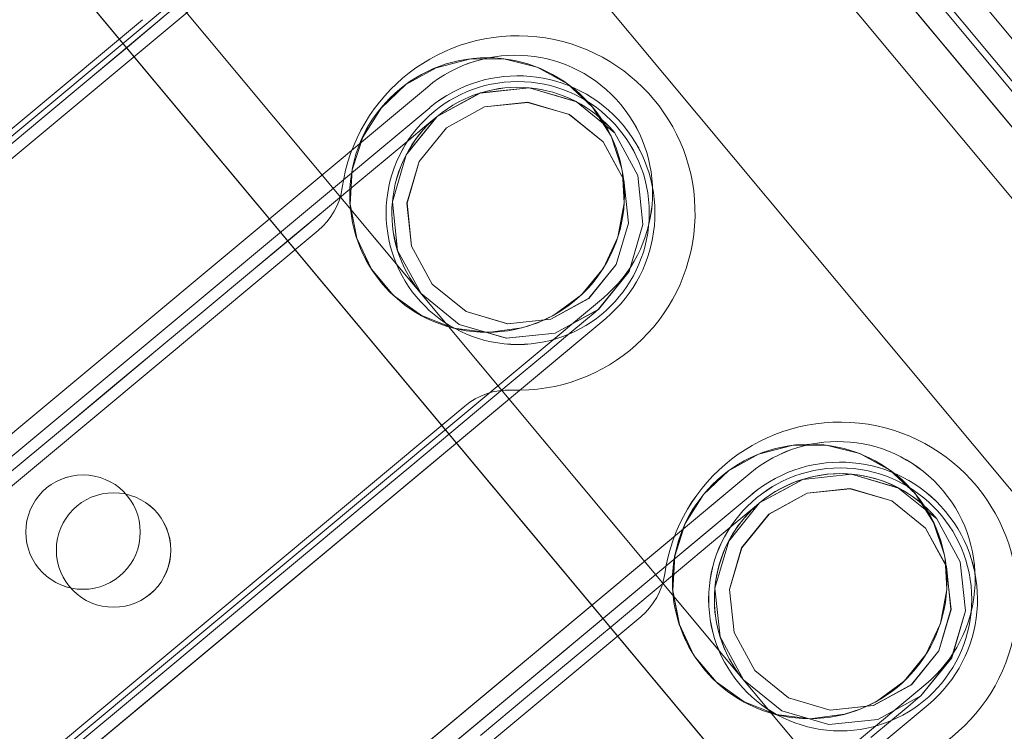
# Model space of a CAD drawing. Header units: millimetres. Extents: x -125266 to 274256, y -711690 to -301689.
# Tile 84 of 256: x -53400 to -53357, y -360917 to -360886. Entities that reach past the tile are written whole.
import ezdxf

# ---------------------------------------------------------------- set-up
doc = ezdxf.new("R2010")
doc.units = ezdxf.units.MM
doc.linetypes.add('CONTINOUS', pattern=[0])
for name, color, linetype, lineweight in [('AD Wall', 8, 'Continuous', 15), ('ARCH', 7, 'Continuous', 0), ('Equipment', 8, 'Continuous', 0), ('HOOD', 6, 'Continuous', 0), ('MEPTEK HVAC-Kitchen Fresh Air Duct', 3, 'Continuous', 30), ('MEPTEK-TEXT1', 7, 'Continuous', 30)]:
    doc.layers.add(name, color=color, linetype=linetype, lineweight=lineweight)
doc.layers.add('Light Equipment', color=8, linetype='Continuous')
doc.styles.get("Standard").update_dxf_attribs({"font": 'ARIALN.TTF'})
doc.styles.add('Times New Roman', font='times.ttf', dxfattribs={"height": 150})
doc.dimstyles.new('ARA-125', dxfattribs={"dimtxt": 200, "dimasz": 75, "dimexe": 0, "dimexo": 75, "dimgap": 7.5, "dimtad": 0, "dimdec": 0, "dimrnd": 5, "dimdsep": 46, "dimtxsty": 'Times New Roman', "dimblk": 'ARCHTICK', "dimcen": 56.25, "dimdle": 56.25, "dimclrd": 256, "dimclre": 256, "dimclrt": 256, "dimazin": 3, "dimtfac": 1, "dimtdec": 0, "dimtix": 1, "dimtmove": 1, "dimatfit": 3, "dimfxl": 0, "dimtolj": 1, "dimlwd": -1, "dimlwe": 0, "dimarcsym": 0})
pattern_1 = [(22.867872, (419150.544, -703283.92), (-30.845707, 73.1364), [])]

# ---------------------------------------------------------------- blocks, each defined once
blk = doc.blocks.new('A$Cf0359734')
at = {"layer": 'Equipment', "extrusion": (0, 0, -1), "elevation": -15}
for points in [[(-610.078, 1224.798, -3.802846), (-1131.035, 947.449, 3.802846)], [(-563.585, 1106.137, -3.146449), (-1057.949, 842.946, 3.146449)], [(-546.03, 369.756, -2.242091), (-535.85, 375.176, 2.242091)], [(-548.237, 375.013, -0.9995), (-537.643, 380.653, 0.9995)], [(-548.671, 374.216, -0.9995), (-538.078, 379.856, 0.9995)], [(-540.79, 372.181), (-542.845, 371.562), (-544.978, 371.779), (-546.869, 372.79), (-548.229, 374.451), (-548.848, 376.507), (-548.631, 378.64), (-547.62, 380.531), (-545.959, 381.89, -1)], [(-565.451, 359.417, -2.242091), (-555.271, 364.837, 2.242091)], [(-567.658, 364.674, -0.9995), (-557.065, 370.314, 0.9995)], [(-568.093, 363.877, -0.9995), (-557.499, 369.517, 0.9995)], [(-560.21, 361.841), (-562.266, 361.223), (-564.399, 361.439), (-566.29, 362.451), (-567.65, 364.112), (-568.269, 366.167), (-568.052, 368.3), (-567.041, 370.191), (-565.38, 371.551, -1)]]:
    blk.add_lwpolyline(points, format="xyb", close=True, dxfattribs=at)
for points in [[(-591.722, 1158.987, -3.538831), (-1086.084, 895.797), (-1091.774, 906.486), (-1091.58, 906.121), (-1086.084, 895.797), (-1084.559, 898.382), (-1083.015, 900.957), (-1081.46, 903.525), (-1079.888, 906.087), (-1078.303, 908.636), (-1076.702, 911.181)], [(-1077.22, 914.233), (-1087.359, 908.836), (-1091.168, 906.808, 3.626728), (-598.019, 1169.352)], [(-597.218, 1169.311, -3.616317), (-1091.58, 906.121), (-1091.532, 906.208), (-1091.475, 906.293), (-1091.426, 906.38), (-1091.369, 906.465), (-1091.32, 906.552), (-1091.272, 906.639), (-1091.215, 906.724), (-1091.168, 906.808), (-598.022, 1169.351)], [(-597.218, 1169.31, -3.616317), (-1091.582, 906.12, 3.616317), (-597.219, 1169.312)], [(-591.722, 1158.988, -3.538831), (-1086.084, 895.795), (-1084.554, 898.384), (-1083.015, 900.956), (-1081.455, 903.526), (-1079.889, 906.086), (-1078.304, 908.635), (-1076.703, 911.179)], [(-599.158, 1041.719, -0.011713), (-984.646, 836.489), (-990.409, 833.326), (-995.883, 829.759), (-1000.962, 825.886), (-1005.713, 821.665), (-1011.224, 815.871), (-1016.164, 809.592), (-1020.378, 803.047), (-1023.979, 796.101), (-1025.529, 792.694), (-1080.437, 895.526, 3.572618), (-594.649, 1154.151, -3.572618), (-1080.436, 895.526, 3.572618), (-594.65, 1154.151, -3.572618), (-1080.31, 895.593), (-1031.842, 804.552), (-1031.857, 804.516), (-1031.842, 804.552)], [(-546.271, 1063.035, -2.890001), (-1031.776, 804.429), (-1025.527, 792.692)]]:
    blk.add_lwpolyline(points, format="xyb", dxfattribs=at)
for points in [[(-734.016, 300.466), (-732.606, 297.819), (-292.98, 531.869)], [(-725.729, 302.928), (-299.82, 529.675), (-300.384, 530.734)], [(-299.821, 529.675), (-300.384, 530.734), (-726.293, 303.987)], [(-726.293, 303.987), (-300.384, 530.734)], [(-725.729, 302.928), (-299.82, 529.675)], [(-298.272, 529.051), (-727.31, 300.639), (-727.982, 300.281), (-728.644, 299.928), (-729.285, 299.587), (-729.894, 299.263), (-730.455, 298.964), (-730.974, 298.688), (-731.429, 298.446), (-731.821, 298.237)], [(-728.009, 310.464), (-724.249, 303.401), (-302.273, 528.054), (-724.249, 303.401), (-302.273, 528.054), (-724.249, 303.401)], [(-528.807, 384.79), (-528.722, 384.631), (-528.469, 384.154), (-528.049, 383.366), (-527.471, 382.28), (-526.744, 380.914), (-525.878, 379.289), (-524.889, 377.431), (-523.79, 375.366), (-522.6, 373.132), (-521.338, 370.76)], [(-544.659, 382.556), (-544.659, 382.556)], [(-537.645, 380.65), (-537.645, 380.65)], [(-548.228, 374.45), (-548.144, 374.291), (-547.89, 373.815), (-547.47, 373.026), (-546.892, 371.941), (-546.165, 370.575), (-545.3, 368.949), (-544.311, 367.091), (-543.211, 365.026), (-542.022, 362.792), (-540.759, 360.42), (-539.446, 357.953), (-538.098, 355.422), (-536.74, 352.871), (-535.393, 350.34), (-534.079, 347.873)], [(-518.237, 341.523), (-518.964, 342.889), (-519.83, 344.515), (-520.819, 346.373), (-521.918, 348.438), (-523.108, 350.672), (-524.37, 353.044), (-525.684, 355.511), (-527.031, 358.041), (-528.39, 360.593), (-529.734, 363.119), (-531.05, 365.591), (-532.313, 367.963), (-533.503, 370.197), (-534.599, 372.257), (-535.591, 374.12), (-536.456, 375.746), (-537.184, 377.111), (-537.761, 378.197), (-538.181, 378.986), (-538.435, 379.462), (-538.52, 379.621)], [(-538.078, 379.856), (-538.078, 379.856)], [(-524.994, 378.688), (-524.994, 378.688)], [(-535.852, 375.177), (-535.852, 375.177)], [(-548.233, 375.013), (-548.233, 375.013)], [(-548.672, 374.216), (-548.672, 374.216)], [(-535.588, 373.048), (-535.588, 373.048)], [(-564.084, 372.214), (-564.084, 372.214)], [(-557.064, 370.312), (-557.064, 370.312)], [(-546.033, 369.757), (-546.033, 369.757)], [(-557.941, 369.281), (-557.856, 369.123), (-557.602, 368.646), (-557.182, 367.857), (-556.605, 366.772), (-555.877, 365.406), (-555.012, 363.781), (-554.02, 361.917), (-552.924, 359.858), (-551.734, 357.623), (-550.471, 355.252)], [(-566.314, 361.601), (-566.892, 362.686), (-567.312, 363.475), (-567.565, 363.952), (-567.65, 364.11)], [(-557.497, 369.517), (-557.497, 369.517)], [(-544.414, 368.349), (-544.414, 368.349)], [(-555.271, 364.838), (-555.271, 364.838)], [(-567.658, 364.672), (-567.658, 364.672)], [(-568.091, 363.877), (-568.091, 363.877)], [(-555.008, 362.709), (-555.008, 362.709)]]:
    blk.add_lwpolyline(points, dxfattribs=at)
for points in [[(-300.864, 525.406), (-722.839, 300.753)], [(-310.659, 510.899), (-706.676, 300.066)], [(-289.408, 506.011), (-713.146, 280.42), (-711.737, 277.773), (-713.146, 280.42)], [(-702.911, 282.47), (-704.632, 281.554), (-706.289, 280.672), (-707.814, 279.86), (-709.153, 279.147), (-710.249, 278.564), (-711.064, 278.13), (-711.567, 277.862), (-711.737, 277.772), (-713.146, 280.419), (-711.737, 277.772), (-287.998, 503.363), (-711.737, 277.772), (-711.567, 277.862), (-711.064, 278.13), (-710.249, 278.564), (-709.153, 279.147), (-707.814, 279.86), (-706.289, 280.672), (-704.632, 281.554)], [(-713.144, 280.421), (-712.975, 280.511), (-712.477, 280.776), (-711.657, 281.213), (-710.561, 281.796), (-709.221, 282.51), (-707.697, 283.321), (-706.039, 284.203), (-704.319, 285.12), (-298.237, 501.311), (-704.319, 285.12), (-706.039, 284.203), (-707.697, 283.321), (-709.221, 282.51), (-710.561, 281.796), (-711.657, 281.213), (-712.477, 280.776), (-712.975, 280.511)], [(-296.827, 498.663), (-702.909, 282.471)], [(-528.816, 385.354), (-506.726, 343.863)], [(-507.631, 343.949), (-529.25, 384.556)], [(-543.256, 383.091), (-544.661, 382.553), (-545.892, 381.687), (-546.866, 380.544), (-546.964, 380.383), (-547.524, 379.188), (-547.827, 377.715), (-547.748, 376.215), (-547.304, 374.78), (-546.52, 373.498), (-545.99, 372.924), (-545.433, 372.453), (-544.126, 371.708), (-542.675, 371.319), (-541.17, 371.298), (-539.706, 371.65), (-538.377, 372.357), (-537.273, 373.373), (-536.449, 374.633), (-535.963, 376.054), (-535.851, 377.555), (-536.111, 379.04), (-536.731, 380.408), (-537.673, 381.578), (-538.88, 382.479), (-540.271, 383.049), (-541.763, 383.261)], [(-545.958, 381.89), (-543.903, 382.509), (-541.772, 382.297), (-539.879, 381.281), (-538.519, 379.62), (-537.9, 377.564), (-538.117, 375.431), (-539.128, 373.54), (-540.789, 372.18), (-539.128, 373.54), (-538.117, 375.431), (-537.9, 377.564), (-538.223, 378.629), (-538.519, 379.62), (-539.258, 380.524), (-539.879, 381.281), (-541.772, 382.297), (-543.881, 382.506), (-543.903, 382.509)], [(-545.659, 381.327), (-543.843, 381.873), (-541.954, 381.682), (-540.284, 380.791), (-539.085, 379.316), (-538.534, 377.503), (-538.724, 375.615), (-539.623, 373.947), (-541.09, 372.745), (-542.906, 372.199), (-544.792, 372.385), (-546.465, 373.281), (-547.661, 374.75), (-548.215, 376.569), (-548.022, 378.452), (-547.125, 380.125)], [(-541.089, 372.744), (-542.905, 372.199), (-544.794, 372.389), (-546.467, 373.285), (-547.664, 374.755), (-548.215, 376.568), (-548.024, 378.456), (-547.125, 380.124), (-546.439, 380.686), (-545.658, 381.326), (-543.842, 381.872), (-541.957, 381.687), (-540.284, 380.79), (-539.087, 379.321), (-538.536, 377.508), (-538.727, 375.619), (-539.623, 373.946)], [(-540.79, 372.181), (-542.845, 371.563), (-544.976, 371.774), (-546.869, 372.791), (-548.229, 374.452), (-548.848, 376.507), (-548.632, 378.64), (-547.62, 380.531), (-545.959, 381.891), (-547.62, 380.531), (-548.632, 378.64), (-548.848, 376.507), (-548.229, 374.452), (-546.869, 372.791), (-544.976, 371.774), (-542.845, 371.563)], [(-515.554, 339.162), (-537.644, 380.653)], [(-538.077, 379.855), (-516.458, 339.248)], [(-510.121, 350.754), (-524.992, 378.687)], [(-548.237, 375.014), (-526.148, 333.523)], [(-535.849, 375.176), (-535.904, 374.909), (-535.935, 374.634), (-535.939, 374.361), (-535.915, 374.088), (-535.866, 373.815), (-535.8, 373.551), (-535.705, 373.296), (-535.586, 373.047), (-535.705, 373.296), (-535.8, 373.551), (-535.866, 373.815), (-535.915, 374.088), (-535.939, 374.361), (-535.935, 374.634), (-535.904, 374.909)], [(-527.052, 333.609), (-548.671, 374.217)], [(-535.587, 373.049), (-520.716, 345.117)], [(-562.677, 372.751), (-564.083, 372.214), (-565.314, 371.348), (-566.288, 370.204), (-566.386, 370.043), (-566.946, 368.848), (-567.249, 367.375), (-567.17, 365.875), (-566.725, 364.44), (-565.941, 363.159), (-565.412, 362.585), (-564.855, 362.113), (-563.548, 361.368), (-562.097, 360.979), (-560.591, 360.958), (-559.127, 361.31), (-557.798, 362.017), (-556.695, 363.033), (-555.871, 364.294), (-555.384, 365.715), (-555.272, 367.215), (-555.533, 368.7), (-556.153, 370.069), (-557.095, 371.239), (-558.301, 372.139), (-559.692, 372.71), (-561.184, 372.921)], [(-565.379, 371.55), (-563.324, 372.169), (-561.193, 371.958), (-559.3, 370.941), (-557.94, 369.28), (-557.321, 367.225), (-557.538, 365.091), (-558.549, 363.201), (-560.21, 361.841), (-558.549, 363.201), (-557.538, 365.091), (-557.321, 367.225), (-557.644, 368.29), (-557.94, 369.28), (-558.679, 370.184), (-559.3, 370.941), (-561.193, 371.958), (-563.302, 372.167), (-563.324, 372.169)], [(-565.08, 370.988), (-563.264, 371.533), (-561.375, 371.343), (-559.705, 370.452), (-558.506, 368.977), (-557.955, 367.164), (-558.145, 365.275), (-559.044, 363.608), (-560.511, 362.406), (-562.327, 361.86), (-564.212, 362.045), (-565.886, 362.942), (-567.082, 364.411), (-567.636, 366.229), (-567.443, 368.113), (-566.546, 369.786)], [(-560.51, 362.405), (-562.326, 361.859), (-564.215, 362.05), (-565.888, 362.946), (-567.085, 364.415), (-567.635, 366.229), (-567.445, 368.117), (-566.546, 369.785), (-565.86, 370.347), (-565.079, 370.987), (-563.263, 371.532), (-561.378, 371.347), (-559.705, 370.451), (-558.508, 368.982), (-557.957, 367.168), (-558.148, 365.28), (-559.044, 363.607)], [(-560.211, 361.842), (-562.266, 361.223), (-564.397, 361.434), (-566.29, 362.451), (-567.65, 364.112), (-568.269, 366.168), (-568.053, 368.301), (-567.041, 370.192), (-565.38, 371.552), (-567.041, 370.192), (-568.053, 368.301), (-568.269, 366.168), (-567.65, 364.112), (-566.29, 362.451), (-564.397, 361.434), (-562.266, 361.223)], [(-534.975, 328.822), (-557.064, 370.314)], [(-544.413, 368.348), (-544.55, 368.58), (-544.712, 368.807), (-544.894, 369.009), (-545.092, 369.202), (-545.306, 369.374), (-545.535, 369.524), (-545.78, 369.652), (-546.032, 369.755), (-545.78, 369.652), (-545.535, 369.524), (-545.306, 369.374), (-545.092, 369.202), (-544.894, 369.009), (-544.712, 368.807), (-544.55, 368.58)], [(-557.498, 369.515), (-535.88, 328.908)], [(-529.542, 340.414), (-544.413, 368.347)], [(-567.659, 364.674), (-545.57, 323.183)], [(-555.27, 364.836), (-555.325, 364.569), (-555.356, 364.295), (-555.36, 364.021), (-555.336, 363.748), (-555.287, 363.476), (-555.221, 363.212), (-555.126, 362.957), (-555.007, 362.707), (-555.126, 362.957), (-555.221, 363.212), (-555.287, 363.476), (-555.336, 363.748), (-555.36, 364.021), (-555.356, 364.295), (-555.325, 364.569)], [(-546.474, 323.27), (-568.092, 363.877)], [(-555.008, 362.71), (-540.137, 334.777)]]:
    blk.add_lwpolyline(points, close=True, dxfattribs=at)
at = {"layer": 'Equipment', "extrusion": (0, 0, -1)}
for centre, radius in [((-541.839, 377.26, -15), 6.002), ((-543.374, 377.037, -15), 5.75), ((-543.374, 377.037, -15), 5.75), ((-561.265, 366.919, -15), 6), ((-562.796, 366.697, -15), 5.75), ((-562.796, 366.697, -15), 5.75), ((-531.032, 356.954, -15), 2.502), ((-531.032, 356.954, -15), 2.502), ((-532.565, 356.731, -15), 2.502), ((-532.565, 356.731, -15), 2.502)]:
    blk.add_circle(centre, radius, dxfattribs=at)
for centre, radius, start, end in [((-625.132, 625.132, -15), 625.132, 145.142558, 90.917696), ((-624.647, 624.948, -15), 545.055, 148.86045, 87.1998), ((-624.649, 624.946, -15), 545.055, 148.86045, 87.1998), ((-624.649, 624.946, -15), 545.055, 148.86045, 87.1998), ((-624.649, 624.946, -15), 545.055, 148.86045, 87.1998), ((-624.648, 624.948, -15), 535.053, 147.01591, 89.04434), ((-624.648, 624.948, -15), 535.053, 147.01591, 89.04434)]:
    blk.add_arc(centre, radius, start, end, dxfattribs=at)
blk = doc.blocks.new('ARCH')
at = {"layer": 'AD Wall', "lineweight": 0}
h = blk.add_hatch(dxfattribs=at)
h.set_pattern_fill('ANSI31', color=256, scale=25, angle=-22.1321)
h.set_pattern_definition(pattern_1)
edge = h.paths.add_edge_path()
edge.add_arc((-53209.777, -360694.998), 761.132, 66.950176, 372.725314)
edge.add_line((-52467.341, -360527.338), (-52564.885, -360549.366))
edge.add_arc((-53209.777, -360694.998), 661.132, -293.049824, 12.725314, ccw=False)
edge.add_line((-52950.923, -360086.648), (-52911.77, -359994.631))
h = blk.add_hatch(dxfattribs=at)
h.set_pattern_fill('ANSI31', color=256, scale=25, angle=-22.1321)
h.set_pattern_definition(pattern_1)
edge = h.paths.add_edge_path()
edge.add_arc((-53209.777, -360694.998), 761.132, 66.950176, 372.725314)
edge.add_line((-52467.341, -360527.338), (-52564.885, -360549.366))
edge.add_arc((-53209.777, -360694.998), 661.132, -293.049824, 12.725314, ccw=False)
edge.add_line((-52950.923, -360086.648), (-52911.77, -359994.631))
at = {"layer": 'AD Wall', "lineweight": 0, "extrusion": (0, 0, -1)}
for radius in [761.132, 761.132, 661.132, 661.132]:
    blk.add_arc((53209.777, -360694.998, -5.049), radius, 167.274686, 113.049824, dxfattribs=at)
at = {"layer": 'HOOD'}
blk.add_circle((-53209.777, -360694.998, 5.049), 200, dxfattribs=at)
at = {"layer": 'Light Equipment', "lineweight": 0, "extrusion": (0, 0, -1), "elevation": -5.049}
for points in [[(52997.285, -360133.855, -3.802846), (52619.203, -360587.036, 3.802846)], [(53085.056, -360226.257, -3.146449), (52726.274, -360656.304, 3.146449)], [(53378.745, -360901.766, -2.242091), (53386.133, -360892.91, 2.242091)], [(53374.72, -360897.727, -0.9995), (53382.409, -360888.512, 0.9995)], [(53374.618, -360898.629, -0.9995), (53382.306, -360889.414, 0.9995)], [(53382.686, -360897.545), (53381.015, -360898.893), (53378.957, -360899.496), (53376.825, -360899.271), (53374.939, -360898.245), (53373.592, -360896.574), (53372.988, -360894.516), (53373.213, -360892.384), (53374.239, -360890.498, -1)], [(53364.65, -360918.66, -2.242091), (53372.039, -360909.804, 2.242091)], [(53360.625, -360914.622, -0.9995), (53368.313, -360905.406, 0.9995)], [(53360.523, -360915.524, -0.9995), (53368.211, -360906.308, 0.9995)], [(53368.591, -360914.44), (53366.92, -360915.787), (53364.862, -360916.39), (53362.73, -360916.166), (53360.845, -360915.139), (53359.497, -360913.468), (53358.894, -360911.411), (53359.118, -360909.278), (53360.145, -360907.393, -1)]]:
    blk.add_lwpolyline(points, format="xyb", close=True, dxfattribs=at)
for points in [[(52681.566, -360597.53), (52674.208, -360606.349), (52671.443, -360609.663, 3.626728), (53029.343, -360180.672)], [(53030.101, -360180.409, -3.616317), (52671.32, -360610.454), (52671.332, -360610.355), (52671.353, -360610.255), (52671.365, -360610.156), (52671.386, -360610.056), (52671.399, -360609.957), (52671.411, -360609.858), (52671.432, -360609.758), (52671.443, -360609.663), (53029.342, -360180.674)], [(53030.101, -360180.41, -3.616317), (52671.318, -360610.456, 3.616317), (53030.101, -360180.408)], [(53039.081, -360187.901, -3.538831), (52680.301, -360617.948), (52680.744, -360614.974), (52681.2, -360612.012), (52681.677, -360609.043), (52682.163, -360606.082), (52682.671, -360603.124), (52683.196, -360600.164)], [(53039.082, -360187.901, -3.538831), (52680.301, -360617.947), (52671.003, -360610.189), (52671.321, -360610.454), (52680.301, -360617.947), (52680.74, -360614.977), (52681.2, -360612.01), (52681.673, -360609.046), (52682.163, -360606.081), (52682.671, -360603.122), (52683.196, -360600.162)], [(53076.373, -360299.33, -0.011713), (52796.609, -360634.668), (52792.462, -360639.77), (52788.735, -360645.136), (52785.489, -360650.637), (52782.678, -360656.337), (52779.757, -360663.781), (52777.546, -360671.458), (52776.108, -360679.109), (52775.39, -360686.899), (52775.238, -360690.639), (52685.634, -360616.071, 3.572618), (53038.192, -360193.484, -3.572618), (52685.634, -360616.07, 3.572618), (53038.191, -360193.484, -3.572618), (52685.726, -360615.961), (52764.922, -360682.033), (52764.921, -360682.072), (52764.922, -360682.033)], [(53117.333, -360259.66, -2.890001), (52765.029, -360682.122), (52775.24, -360690.64)]]:
    blk.add_lwpolyline(points, format="xyb", dxfattribs=at)
for points in [[(53230.715, -361036.773), (53233.018, -361038.694), (53552.074, -360656.263)], [(53237.464, -361031.371), (53546.565, -360660.872), (53545.644, -360660.104)], [(53546.565, -360660.872), (53545.644, -360660.104), (53236.542, -361030.602)], [(53236.542, -361030.602), (53545.643, -360660.104)], [(53548.234, -360660.866), (53236.862, -361034.087), (53236.374, -361034.671), (53235.893, -361035.247), (53235.428, -361035.804), (53234.987, -361036.334), (53234.579, -361036.822), (53234.203, -361037.274), (53233.872, -361037.67), (53233.588, -361038.01)], [(53237.464, -361031.371), (53546.565, -360660.872)], [(53232.513, -361025.249), (53238.657, -361030.374), (53544.903, -360663.298), (53238.657, -361030.374), (53544.903, -360663.298), (53238.657, -361030.374)], [(53389.035, -360881.351), (53389.173, -360881.466), (53389.588, -360881.812), (53390.274, -360882.385), (53391.218, -360883.172), (53392.406, -360884.164), (53393.82, -360885.343), (53395.437, -360886.692), (53397.233, -360888.19), (53399.176, -360889.812), (53401.24, -360891.533)], [(53394.866, -360885.567), (53394.866, -360885.567)], [(53382.408, -360888.515), (53382.408, -360888.515)], [(53382.306, -360889.414), (53382.306, -360889.414)], [(53375.193, -360889.393), (53375.193, -360889.393)], [(53374.94, -360898.246), (53375.078, -360898.361), (53375.493, -360898.707), (53376.179, -360899.279), (53377.123, -360900.067), (53378.311, -360901.058), (53379.725, -360902.238), (53381.342, -360903.587), (53383.138, -360905.085), (53385.081, -360906.706), (53387.145, -360908.428), (53389.291, -360910.218), (53391.492, -360912.055), (53393.712, -360913.907), (53395.913, -360915.744), (53398.06, -360917.534)], [(53415.127, -360917.447), (53413.938, -360916.456), (53412.525, -360915.276), (53410.908, -360913.928), (53409.112, -360912.429), (53407.168, -360910.808), (53405.105, -360909.086), (53402.959, -360907.296), (53400.757, -360905.459), (53398.538, -360903.607), (53396.341, -360901.775), (53394.19, -360899.98), (53392.127, -360898.259), (53390.183, -360896.637), (53388.392, -360895.143), (53386.771, -360893.79), (53385.357, -360892.611), (53384.168, -360891.619), (53383.224, -360890.832), (53382.538, -360890.259), (53382.124, -360889.913), (53381.985, -360889.798)], [(53386.131, -360892.91), (53386.131, -360892.91)], [(53387.177, -360894.783), (53387.177, -360894.783)], [(53374.723, -360897.726), (53374.723, -360897.726)], [(53374.618, -360898.63), (53374.618, -360898.63)], [(53378.742, -360901.766), (53378.742, -360901.766)], [(53380.772, -360902.46), (53380.772, -360902.46)], [(53368.314, -360905.408), (53368.314, -360905.408)], [(53368.212, -360906.307), (53368.212, -360906.307)], [(53361.095, -360906.29), (53361.095, -360906.29)], [(53367.891, -360906.693), (53368.029, -360906.808), (53368.443, -360907.154), (53369.13, -360907.726), (53370.074, -360908.514), (53371.262, -360909.505), (53372.676, -360910.685), (53374.297, -360912.037), (53376.089, -360913.532), (53378.032, -360915.153), (53380.095, -360916.875)], [(53363.028, -360916.962), (53362.084, -360916.174), (53361.398, -360915.602), (53360.983, -360915.256), (53360.845, -360915.141)], [(53372.037, -360909.803), (53372.037, -360909.803)], [(53373.084, -360911.675), (53373.084, -360911.675)], [(53360.626, -360914.624), (53360.626, -360914.624)], [(53360.524, -360915.523), (53360.524, -360915.523)]]:
    blk.add_lwpolyline(points, dxfattribs=at)
for points in [[(53547.207, -360665.22), (53240.96, -361032.296)], [(53565.125, -360678.869), (53257.599, -361047.479), (53259.902, -361049.401), (53257.599, -361047.479)], [(53266.308, -361041.724), (53265.059, -361043.221), (53263.856, -361044.662), (53262.75, -361045.989), (53261.778, -361047.154), (53260.982, -361048.107), (53260.39, -361048.816), (53260.025, -361049.254), (53259.903, -361049.401), (53257.6, -361047.48), (53259.903, -361049.401), (53567.428, -360680.791), (53259.903, -361049.401), (53260.025, -361049.254), (53260.39, -361048.816), (53260.982, -361048.107), (53261.778, -361047.154), (53262.75, -361045.989), (53263.856, -361044.662), (53265.059, -361043.221)], [(53543.598, -360682.348), (53256.191, -361026.843)], [(53257.6, -361047.478), (53257.723, -361047.33), (53258.085, -361046.897), (53258.68, -361046.183), (53259.475, -361045.23), (53260.448, -361044.065), (53261.554, -361042.739), (53262.757, -361041.297), (53264.006, -361039.8), (53558.717, -360686.55), (53264.006, -361039.8), (53262.757, -361041.297), (53261.554, -361042.739), (53260.448, -361044.065), (53259.475, -361045.23), (53258.68, -361046.183), (53258.085, -361046.897), (53257.723, -361047.33)], [(53561.021, -360688.471), (53266.309, -361041.722)], [(53388.815, -360880.832), (53424.908, -360910.944)], [(53424.037, -360911.205), (53388.713, -360881.734)], [(53419.167, -360905.839), (53394.868, -360885.567)], [(53376.291, -360888.368), (53375.192, -360889.396), (53374.378, -360890.662), (53373.906, -360892.088), (53373.876, -360892.274), (53373.808, -360893.592), (53374.082, -360895.07), (53374.72, -360896.43), (53375.672, -360897.592), (53376.881, -360898.484), (53377.588, -360898.816), (53378.282, -360899.043), (53379.773, -360899.24), (53381.264, -360899.054), (53382.666, -360898.506), (53383.89, -360897.629), (53384.854, -360896.473), (53385.494, -360895.116), (53385.782, -360893.638), (53385.698, -360892.138), (53385.236, -360890.707), (53384.435, -360889.429), (53383.345, -360888.395), (53382.032, -360887.666), (53380.575, -360887.287), (53379.072, -360887.282), (53377.61, -360887.648)], [(53418.501, -360918.624), (53382.408, -360888.512)], [(53374.24, -360890.499), (53375.911, -360889.151), (53377.964, -360888.544), (53380.101, -360888.773), (53381.987, -360889.799), (53383.334, -360891.47), (53383.937, -360893.528), (53383.713, -360895.66), (53382.686, -360897.546), (53383.713, -360895.66), (53383.937, -360893.528), (53383.334, -360891.47), (53382.634, -360890.605), (53381.987, -360889.799), (53380.961, -360889.24), (53380.101, -360888.773), (53377.964, -360888.544), (53375.932, -360889.145), (53375.911, -360889.151)], [(53382.308, -360889.415), (53417.632, -360918.885)], [(53374.73, -360890.907), (53376.206, -360889.718), (53378.027, -360889.183), (53379.91, -360889.379), (53381.577, -360890.293), (53382.77, -360891.765), (53383.305, -360893.586), (53383.101, -360895.47), (53382.195, -360897.136), (53380.718, -360898.325), (53378.902, -360898.864), (53377.014, -360898.664), (53375.352, -360897.754), (53374.154, -360896.278), (53373.624, -360894.461), (53373.824, -360892.573)], [(53382.196, -360897.136), (53380.719, -360898.326), (53378.898, -360898.861), (53377.01, -360898.661), (53375.348, -360897.751), (53374.155, -360896.279), (53373.62, -360894.458), (53373.825, -360892.574), (53374.248, -360891.795), (53374.73, -360890.908), (53376.207, -360889.719), (53378.023, -360889.18), (53379.911, -360889.38), (53381.573, -360890.29), (53382.766, -360891.762), (53383.301, -360893.583), (53383.101, -360895.47)], [(53382.685, -360897.545), (53381.014, -360898.892), (53378.961, -360899.499), (53376.824, -360899.271), (53374.939, -360898.245), (53373.591, -360896.574), (53372.988, -360894.516), (53373.213, -360892.384), (53374.239, -360890.498), (53373.213, -360892.384), (53372.988, -360894.516), (53373.591, -360896.574), (53374.939, -360898.245), (53376.824, -360899.271), (53378.961, -360899.499), (53381.014, -360898.892)], [(53386.134, -360892.91), (53386.183, -360893.178), (53386.258, -360893.443), (53386.358, -360893.698), (53386.482, -360893.943), (53386.631, -360894.176), (53386.792, -360894.396), (53386.976, -360894.597), (53387.18, -360894.783), (53386.976, -360894.597), (53386.792, -360894.396), (53386.631, -360894.176), (53386.482, -360893.943), (53386.358, -360893.698), (53386.258, -360893.443), (53386.183, -360893.178)], [(53387.178, -360894.781), (53411.476, -360915.053)], [(53374.719, -360897.727), (53410.813, -360927.839)], [(53409.942, -360928.099), (53374.618, -360898.629)], [(53380.774, -360902.461), (53380.559, -360902.297), (53380.324, -360902.148), (53380.079, -360902.03), (53379.822, -360901.925), (53379.56, -360901.847), (53379.291, -360901.794), (53379.016, -360901.768), (53378.743, -360901.767), (53379.016, -360901.768), (53379.291, -360901.794), (53379.56, -360901.847), (53379.822, -360901.925), (53380.079, -360902.03), (53380.324, -360902.148), (53380.559, -360902.297)], [(53405.072, -360922.734), (53380.773, -360902.462)], [(53362.196, -360905.263), (53361.096, -360906.29), (53360.283, -360907.556), (53359.811, -360908.983), (53359.781, -360909.169), (53359.713, -360910.486), (53359.987, -360911.965), (53360.625, -360913.325), (53361.577, -360914.487), (53362.786, -360915.378), (53363.493, -360915.711), (53364.187, -360915.937), (53365.678, -360916.135), (53367.169, -360915.949), (53368.571, -360915.401), (53369.795, -360914.524), (53370.759, -360913.368), (53371.399, -360912.011), (53371.687, -360910.533), (53371.603, -360909.033), (53371.141, -360907.602), (53370.34, -360906.324), (53369.25, -360905.29), (53367.937, -360904.561), (53366.48, -360904.182), (53364.977, -360904.177), (53363.515, -360904.543)], [(53404.407, -360935.518), (53368.313, -360905.406)], [(53360.145, -360907.393), (53361.816, -360906.046), (53363.869, -360905.439), (53366.006, -360905.667), (53367.892, -360906.693), (53369.239, -360908.364), (53369.843, -360910.422), (53369.618, -360912.555), (53368.592, -360914.44), (53369.618, -360912.555), (53369.843, -360910.422), (53369.239, -360908.364), (53368.54, -360907.499), (53367.892, -360906.693), (53366.866, -360906.135), (53366.006, -360905.667), (53363.869, -360905.439), (53361.837, -360906.04), (53361.816, -360906.046)], [(53368.213, -360906.31), (53403.537, -360935.78)], [(53360.635, -360907.802), (53362.112, -360906.612), (53363.933, -360906.077), (53365.815, -360906.273), (53367.482, -360907.187), (53368.676, -360908.659), (53369.211, -360910.481), (53369.006, -360912.364), (53368.1, -360914.03), (53366.624, -360915.22), (53364.807, -360915.758), (53362.92, -360915.558), (53361.258, -360914.648), (53360.06, -360913.172), (53359.529, -360911.355), (53359.729, -360909.468)], [(53368.101, -360914.031), (53366.624, -360915.22), (53364.803, -360915.755), (53362.916, -360915.555), (53361.254, -360914.645), (53360.06, -360913.173), (53359.525, -360911.352), (53359.73, -360909.468), (53360.154, -360908.689), (53360.636, -360907.802), (53362.112, -360906.613), (53363.929, -360906.074), (53365.816, -360906.274), (53367.478, -360907.184), (53368.672, -360908.656), (53369.207, -360910.477), (53369.007, -360912.365)], [(53368.591, -360914.439), (53366.92, -360915.787), (53364.867, -360916.394), (53362.73, -360916.165), (53360.844, -360915.139), (53359.496, -360913.468), (53358.893, -360911.41), (53359.118, -360909.278), (53360.144, -360907.392), (53359.118, -360909.278), (53358.893, -360911.41), (53359.496, -360913.468), (53360.844, -360915.139), (53362.73, -360916.165), (53364.867, -360916.394), (53366.92, -360915.787)], [(53372.039, -360909.804), (53372.089, -360910.072), (53372.164, -360910.338), (53372.263, -360910.593), (53372.388, -360910.837), (53372.537, -360911.071), (53372.697, -360911.29), (53372.881, -360911.491), (53373.085, -360911.677), (53372.881, -360911.491), (53372.697, -360911.29), (53372.537, -360911.071), (53372.388, -360910.837), (53372.263, -360910.593), (53372.164, -360910.338), (53372.089, -360910.072)], [(53373.083, -360911.675), (53397.382, -360931.947)], [(53360.624, -360914.621), (53396.718, -360944.734)], [(53395.847, -360944.994), (53360.523, -360915.524)]]:
    blk.add_lwpolyline(points, close=True, dxfattribs=at)
at = {"layer": 'Light Equipment', "lineweight": 0}
blk.add_circle((-53209.777, -360694.998, 5.049), 200, dxfattribs=at)
at = {"layer": 'Light Equipment', "lineweight": 0, "extrusion": (0, 0, -1)}
for centre, radius in [((53379.801, -360893.236, -5.049), 6.002), ((53378.462, -360894.021, -5.049), 5.75), ((53378.462, -360894.021, -5.049), 5.75), ((53365.701, -360910.133, -5.049), 6), ((53397.461, -360907.974, -5.049), 2.502), ((53397.461, -360907.974, -5.049), 2.502), ((53364.367, -360910.916, -5.049), 5.75), ((53364.367, -360910.916, -5.049), 5.75), ((53396.125, -360908.759, -5.049), 2.502), ((53396.125, -360908.759, -5.049), 2.502)]:
    blk.add_circle(centre, radius, dxfattribs=at)
for centre, radius, start, end in [((53209.26, -360695.008, -5.049), 625.132, 167.274686, 113.049824), ((53209.779, -360694.995, -5.049), 545.055, 170.99258, 109.33193), ((53209.777, -360694.998, -5.049), 545.055, 170.99258, 109.33193), ((53209.777, -360694.998, -5.049), 545.055, 170.99258, 109.33193), ((53209.777, -360694.998, -5.049), 545.055, 170.99258, 109.33193), ((53209.778, -360694.996, -5.049), 535.053, 169.14804, 111.17647), ((53209.778, -360694.996, -5.049), 535.053, 169.14804, 111.17647)]:
    blk.add_arc(centre, radius, start, end, dxfattribs=at)
at = {"layer": 'Equipment', "rotation": 337.8678715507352}
blk.add_blockref('A$Cf0359734', (-54023.845, -361038.564, -9.95), dxfattribs=at)
blk = doc.blocks.new('_ArchTick')
at = {"color": 0, "linetype": 'ByBlock', "const_width": 0.15}
blk.add_lwpolyline([(-0.5, -0.5), (0.5, 0.5)], dxfattribs=at)

msp = doc.modelspace()

# ---------------------------------------------------------------- linework, layer by layer
at = {"layer": 'HOOD'}
msp.add_circle((-53209.777, -360694.998, 5.049), 200, dxfattribs=at)

# ---------------------------------------------------------------- block references
at = {"layer": 'ARCH'}
msp.add_blockref('ARCH', (0, 0), dxfattribs=at)

# ---------------------------------------------------------------- texts
at = {"layer": 'MEPTEK-TEXT1', "char_height": 350, "attachment_point": 1}
for s, insert, width in [('{\\fCalibri|b0|i0|c0|p34;\\H1.28571x;\\C1;GENERAL GUIDELINES-HVAC :\\P\\fArial Narrow|b0|i0|c0|p34;\\H0.88889x;\\C256;\\P\\fCalibri|b0|i0|c0|p34;\\C4;DUCTING :\\H0.875x;\\P\\pi-1050,l1050,t1050;\\C256;1.^IDUCTING SHALL BE IN ACCORDANCE WITH IS 655, GALVANIZED IRON SHEET TO BE USED FOR ALL DUCTING WORKS. THERMAL INSULATION ON DUCTS SHALL BE 19 MM THICK. CLOSED CELL CLASS “O” BS 476 PART 6-7 FM APPROVED NITRILE RUBBER ELASTOMERIC INSULATION THERMAL CONDUCTIVITY 0.033 WATTS PER METER-KELVIN (W/(M.K)) AT 0°C FOR AIR CONDITIONING DUCTING. \\P2.^ITHERMAL INSULATION ON KITCHEN EXHAUST DUCTING SHALL BE 80 MM THICK ALUMINUM FOIL FACED RESIN BONDED FIBRE GLASS WOOL OF DENSITY NOT LESS THAN 48 KG/M3.\\P3.^ITHERMAL INSULATION ON FRESH AIR, SUPPLY AIR AND RETURN AIR SHALL BE 19MM THICK CLOSED CELL ANTI-MICROBIAL CLASS “O” BS 476 AND PART 6 & 7 FM APPROVED NITRILE RUBBER ELASTOMERIC INSULATION THERMAL CONDUCTIVITY 0.033 WATTS PER METER-KELVIN (W/ (M\\fArial|b0|i0|c0|p34;.\\fCalibri|b0|i0|c0|p34;K)) AT 0°C.\\P4.^IAPPROPRIATE NUMBER OF TRAP DOORS SHALL BE PROVIDED IN KITCHEN EXHAUST DUCTING FOR OIL/GREASE CLEANING PURPOSE.\\P5.^IDUCTING INSTALLATION WITH RESPECT TO FRESH AIR INTAKE, KITCHEN EXHAUST OUT FROM LOCATION UP TO LOUVERS AT FAÇADE SHALL BE IN THE SCOPE OF CONCESSIONER INCLUDING AIR WASHER, EXHAUST FAN SECTION DRY SCRUBBER ETC.\\P6.^IEACH AND EVERY KITCHEN EXHAUST HOOD SHOULD BE EQUIPPED WITH UL LISTED, WET CHEMICAL BASED, MECHANICALLY OPERATED, AUTOMATIC FIRE SUPPRESSION SYSTEM. SEPARATE DRAWING TO BE SUBMITTED FOR HOOD SUPPRESSION SYSTEM.\\P7.^ISUPPORTING OF DUCTING TO BE DONE WITH USING ANGLE 50X 50 X 5MM AND TIE ROD OF SIZE MINIMUM 10 MM DIA/ AS PER DUCT SIZE.\\P8.^IPOST COMPLETION OF ONSITE WORK, CONCESSIONAIRE HAS TO SHARE TESTING AND COMMISSIONING REPORT WITH DIAL.\\P9.^IINTEGRATION WITH FIRE ALARM SYSTEM, SO THAT AHU GET SWITCHED OFF IN CASE OF ANY FIRE INCIDENT.\\P10.^IFOR EQUIPMENT PLACEMENT STRUCTURAL DETAILS TO BE APPROVED BY STRUCTURAL CONSULTANT AND SAME TO BE SHARE WITH DIAL.\\P11.^ITRAP DOOR WITH PROPER ACCESS TO BE PROVIDED FOR FILTER AND COPPER COIL CLEANING.\\P12.^IKITCHEN VENTILATION SHALL COMPLY TO NFPA 96 GUIDELINE.}', (-102876.109, -301696.901), 28043.42879), ('{\\fCalibri|b0|i0|c0|p34;\\H1.28571x;\\C1;CHILLED WATER PIPING:-\\H0.77778x;\\P\\pi-1050,l1050,t1050;\\C256;1.^ICHILLED WATER PIPING SHALL BE CONFIRMING TO IS:1239 PART I CLASS ‘C’ HEAVY AND FITTING SHALL BE CONFORMING TO ASTM A-105,3000LBS SOCKET WELD END (UP TO 50MM) & 1S:1239 PART-II HEAVY/ASTM A-234 WPB, GR.B BUTT WELD FITTING ( ABOVE 50NB PIPE SIZE)\\P2.^IPIPING CONNECTION SHOULD BE SOCKET WELDED UP TO 50NB SIZE AND SHALL BE BUTT WELD ABOVE 50NB PIPE SIZE. PIPE FLANGES SHOULD BE CONFIRMING TO ASTM A-105 # 150 SORF AND FLANGE DIMENSION SHOULD BE IN ACCORDANCE WITH ASME/ANSI B 16.5 (150 SORF), FITTING TO FITTING WELDING IS NOT ALLOWED. NOZZLE CONNECTIONS/THREDOLETS/WELDOLETS ARE NOT ALLOWED BY PUNCTURING THE PIPE. ONLY EQUAL/UNEQUAL TEE’S SHALL BE USED FOR BRANCH CONNECTION FROM HEADER. SOCKET WELD END TEE SHOULD BE USED FOR BRANCH CONNECTION (UP-TO -50NB PIPE SIZE) W.R.T TO PRESSURE GAUGE/TEMPERATURE GAUGE/AIR VENT/DRAIN POINT ETC.\\P3.^IPOST INSTALLATION CLEARANCE BY DIAL, CHW PIPING SHALL BE TESTED @15KGF/CM2 HYDROSTATICS PRESSURE FOR 24HRS HOLD TIME AND TESTING SHOULD BE WITNESSED TO DIAL TEAM.\\P4.^ITHERMAL INSULATION ON CHW AND CONDENSATE DRAIN PIPING LINE SHALL BE 25MM THICK. CLOSED CELL ANTI-MICROBIAL CLASS “O” BS 476 AND PART 6 & 7 FM APPROVED NITRILE RUBBER ELASTOMERIC INSULATION THERMAL CONDUCTIVITY 0.033 WATTS PER METER-KELVIN (W/ (M\\fArial|b0|i0|c0|p34;⋅\\fCalibri|b0|i0|c0|p34;K)) AT 0°C.\\P5.^ICONDENSATE DRAIN PIPING SHALL BE COMPLYING TO IS 4985 CLASS 3 UPVC PIPE. SOLVENT CEMENT COMPLYING WITH ASTM D2564 SHALL BE USED FOR JOINTS.\\P6.^IFOR CEILING SUSPENDED CHILLED WATER PIPE:  PIPE SHOULD BE HANGED WITH TIE ROD OF SIZE MINIMUM 10 MM DIA.}', (-102709.024, -319968.004), 24849.35391)]:
    msp.add_mtext(s, dxfattribs=dict(at, insert=insert, width=width))

# ---------------------------------------------------------------- leaders
at = {"layer": 'MEPTEK HVAC-Kitchen Fresh Air Duct', "linetype": 'CONTINOUS', "lineweight": -2, "ltscale": 25}
msp.add_leader([(-54089.525, -360808.891), (-54089.525, -362709.219), (-53079.775, -362709.219)], dimstyle='ARA-125', override={"dimtxt": 150, "dimasz": 150}, dxfattribs=at)

doc.saveas('drawing.dxf')
